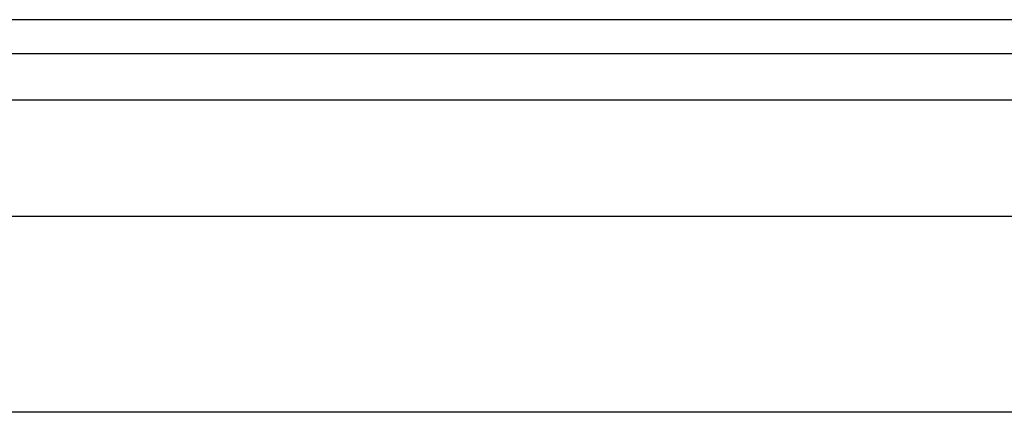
# Model space of a CAD drawing. Header units: inches. Extents: x 10 to 196, y 10 to 109.
# Tile 175 of 239: x 12.321 to 14.296, y 76.459 to 77.246. Entities that reach past the tile are written whole.
import ezdxf

# ---------------------------------------------------------------- set-up
doc = ezdxf.new("R2010")
doc.units = ezdxf.units.IN
doc.header["$MEASUREMENT"] = 0
doc.layers.add('Visible Edges(ANSI)', color=7, linetype='Continuous', lineweight=25)
doc.layers.add('Visible Tangent Edges(ANSI)', color=7, linetype='Continuous', lineweight=25)

msp = doc.modelspace()

# ---------------------------------------------------------------- linework, layer by layer
at = {"layer": 'Visible Edges(ANSI)'}
for p, q in [((34.1027, 77.246), (10.5067, 77.246)), ((10.5067, 77.178), (34.1027, 77.178)), ((11.2224, 76.8523), (33.3666, 76.8523)), ((33.3666, 76.4586), (11.2224, 76.4586))]:
    msp.add_line(p, q, dxfattribs=at)
at = {"layer": 'Visible Tangent Edges(ANSI)'}
msp.add_line((10.5067, 77.085), (34.1027, 77.085), dxfattribs=at)

doc.saveas('drawing.dxf')
